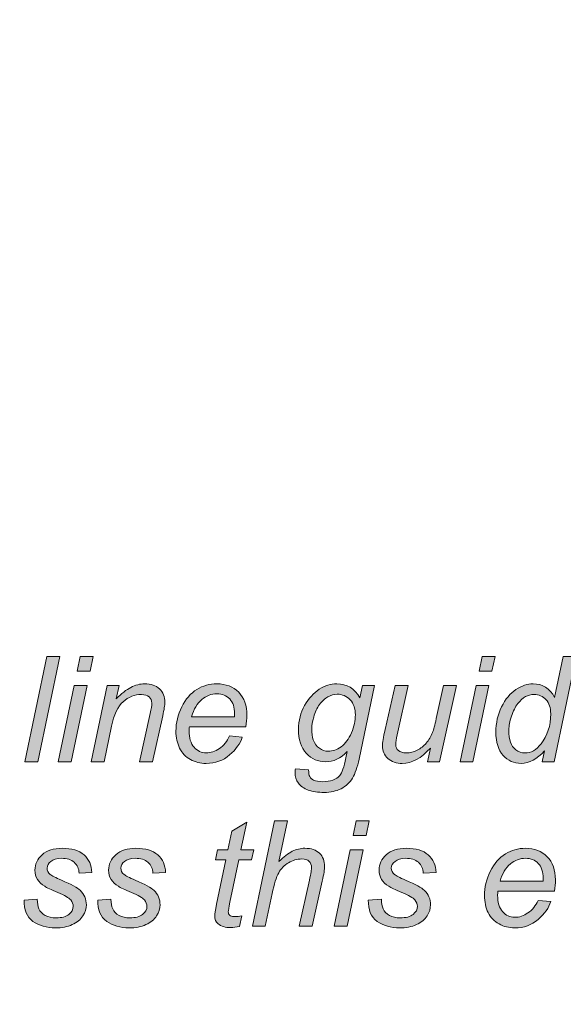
# Model space of a CAD drawing. Header units: millimetres. Extents: x 4 to 594, y -297 to -6.
# Tile 53 of 134: x 301 to 313, y -253 to -232. Entities that reach past the tile are written whole.
import ezdxf

# ---------------------------------------------------------------- set-up
doc = ezdxf.new("R2010")
doc.units = ezdxf.units.MM
doc.header["$MEASUREMENT"] = 0
doc.layers.add('Layer 1', color=7, linetype='Continuous', lineweight=0)

# ---------------------------------------------------------------- blocks, each defined once
blk = doc.blocks.new('Block_20')
at = {"layer": 'Layer 1', "true_color": 0x010101, "transparency": 33554687}
blk.add_hatch(color=18, dxfattribs=at).paths.add_polyline_path([(300.967, -247.966), (301.442, -245.693), (301.722, -245.693), (301.246, -247.966)])
h = blk.add_hatch(color=18, dxfattribs=at)
edge = h.paths.add_edge_path()
edge.add_spline(control_points=[(301.688, -247.966), (301.688, -247.966), (302.034, -246.319), (302.034, -246.319), (302.034, -246.319), (302.313, -246.319), (302.313, -246.319), (302.313, -246.319), (301.968, -247.966), (301.968, -247.966), (301.968, -247.966), (301.688, -247.966), (301.688, -247.966)], knot_values=[0, 0, 0, 0, 1, 1, 1, 2, 2, 2, 3, 3, 3, 4, 4, 4, 4], degree=3, periodic=0)
edge = h.paths.add_edge_path()
edge.add_spline(control_points=[(302.099, -246.011), (302.099, -246.011), (302.165, -245.693), (302.165, -245.693), (302.165, -245.693), (302.445, -245.693), (302.445, -245.693), (302.445, -245.693), (302.378, -246.011), (302.378, -246.011), (302.378, -246.011), (302.099, -246.011), (302.099, -246.011), (302.099, -246.011), (302.099, -246.011), (302.099, -246.011)], knot_values=[0, 0, 0, 0, 1, 1, 1, 2, 2, 2, 3, 3, 3, 4, 4, 4, 5, 5, 5, 5], degree=3, periodic=0)
h = blk.add_hatch(color=18, dxfattribs=at)
edge = h.paths.add_edge_path()
edge.add_spline(control_points=[(310.358, -247.966), (310.358, -247.966), (310.704, -246.319), (310.704, -246.319), (310.704, -246.319), (310.983, -246.319), (310.983, -246.319), (310.983, -246.319), (310.637, -247.966), (310.637, -247.966), (310.637, -247.966), (310.358, -247.966), (310.358, -247.966)], knot_values=[0, 0, 0, 0, 1, 1, 1, 2, 2, 2, 3, 3, 3, 4, 4, 4, 4], degree=3, periodic=0)
edge = h.paths.add_edge_path()
edge.add_spline(control_points=[(310.768, -246.011), (310.768, -246.011), (310.835, -245.693), (310.835, -245.693), (310.835, -245.693), (311.115, -245.693), (311.115, -245.693), (311.115, -245.693), (311.048, -246.011), (311.048, -246.011), (311.048, -246.011), (310.768, -246.011), (310.768, -246.011), (310.768, -246.011), (310.768, -246.011), (310.768, -246.011)], knot_values=[0, 0, 0, 0, 1, 1, 1, 2, 2, 2, 3, 3, 3, 4, 4, 4, 5, 5, 5, 5], degree=3, periodic=0)
h = blk.add_hatch(color=18, dxfattribs=at)
edge = h.paths.add_edge_path()
edge.add_spline(control_points=[(311.412, -247.275), (311.412, -247.39), (311.423, -247.48), (311.446, -247.546), (311.469, -247.612), (311.508, -247.666), (311.563, -247.71), (311.618, -247.754), (311.683, -247.776), (311.76, -247.776), (311.888, -247.776), (312.004, -247.71), (312.107, -247.578), (312.246, -247.403), (312.315, -247.187), (312.315, -246.93), (312.315, -246.8), (312.282, -246.699), (312.213, -246.625), (312.145, -246.552), (312.058, -246.515), (311.955, -246.515), (311.887, -246.515), (311.826, -246.53), (311.77, -246.56), (311.715, -246.59), (311.66, -246.641), (311.605, -246.712), (311.551, -246.784), (311.505, -246.875), (311.468, -246.985), (311.43, -247.095), (311.412, -247.192), (311.412, -247.275)], knot_values=[0, 0, 0, 0, 1, 1, 1, 2, 2, 2, 3, 3, 3, 4, 4, 4, 5, 5, 5, 6, 6, 6, 7, 7, 7, 8, 8, 8, 9, 9, 9, 10, 10, 10, 11, 11, 11, 11], degree=3, periodic=0)
edge = h.paths.add_edge_path()
edge.add_spline(control_points=[(312.181, -247.728), (312.02, -247.91), (311.852, -248.001), (311.678, -248.001), (311.522, -248.001), (311.392, -247.944), (311.288, -247.829), (311.184, -247.714), (311.132, -247.547), (311.132, -247.328), (311.132, -247.128), (311.173, -246.945), (311.255, -246.78), (311.338, -246.614), (311.44, -246.49), (311.564, -246.408), (311.687, -246.325), (311.812, -246.284), (311.936, -246.284), (312.14, -246.284), (312.295, -246.382), (312.4, -246.579), (312.4, -246.579), (312.586, -245.693), (312.586, -245.693), (312.586, -245.693), (312.866, -245.693), (312.866, -245.693), (312.866, -245.693), (312.392, -247.966), (312.392, -247.966), (312.392, -247.966), (312.131, -247.966), (312.131, -247.966), (312.131, -247.966), (312.181, -247.728), (312.181, -247.728), (312.181, -247.728), (312.181, -247.728), (312.181, -247.728)], knot_values=[0, 0, 0, 0, 1, 1, 1, 2, 2, 2, 3, 3, 3, 4, 4, 4, 5, 5, 5, 6, 6, 6, 7, 7, 7, 8, 8, 8, 9, 9, 9, 10, 10, 10, 11, 11, 11, 12, 12, 12, 13, 13, 13, 13], degree=3, periodic=0)
h = blk.add_hatch(color=18, dxfattribs=at)
edge = h.paths.add_edge_path()
edge.add_spline(control_points=[(302.398, -247.966), (302.398, -247.966), (302.744, -246.319), (302.744, -246.319), (302.744, -246.319), (303.001, -246.319), (303.001, -246.319), (303.001, -246.319), (302.941, -246.606), (302.941, -246.606), (303.053, -246.494), (303.158, -246.412), (303.255, -246.361), (303.353, -246.31), (303.452, -246.284), (303.554, -246.284), (303.689, -246.284), (303.795, -246.32), (303.872, -246.393), (303.949, -246.465), (303.988, -246.562), (303.988, -246.684), (303.988, -246.745), (303.973, -246.84), (303.945, -246.972), (303.945, -246.972), (303.721, -247.966), (303.721, -247.966), (303.721, -247.966), (303.442, -247.966), (303.442, -247.966), (303.442, -247.966), (303.674, -246.925), (303.674, -246.925), (303.696, -246.823), (303.708, -246.748), (303.708, -246.7), (303.708, -246.645), (303.689, -246.601), (303.65, -246.567), (303.612, -246.532), (303.556, -246.515), (303.483, -246.515), (303.336, -246.515), (303.205, -246.567), (303.09, -246.67), (302.976, -246.773), (302.891, -246.95), (302.838, -247.2), (302.838, -247.2), (302.678, -247.966), (302.678, -247.966), (302.678, -247.966), (302.398, -247.966), (302.398, -247.966)], knot_values=[0, 0, 0, 0, 1, 1, 1, 2, 2, 2, 3, 3, 3, 4, 4, 4, 5, 5, 5, 6, 6, 6, 7, 7, 7, 8, 8, 8, 9, 9, 9, 10, 10, 10, 11, 11, 11, 12, 12, 12, 13, 13, 13, 14, 14, 14, 15, 15, 15, 16, 16, 16, 17, 17, 17, 18, 18, 18, 18], degree=3, periodic=0)
h = blk.add_hatch(color=18, dxfattribs=at)
edge = h.paths.add_edge_path()
edge.add_spline(control_points=[(304.563, -246.995), (304.563, -246.995), (305.493, -246.995), (305.493, -246.995), (305.494, -246.966), (305.495, -246.946), (305.495, -246.933), (305.495, -246.793), (305.459, -246.686), (305.389, -246.611), (305.318, -246.537), (305.227, -246.5), (305.116, -246.5), (304.995, -246.5), (304.885, -246.541), (304.786, -246.623), (304.686, -246.705), (304.612, -246.829), (304.563, -246.995)], knot_values=[0, 0, 0, 0, 1, 1, 1, 2, 2, 2, 3, 3, 3, 4, 4, 4, 5, 5, 5, 6, 6, 6, 6], degree=3, periodic=0)
edge = h.paths.add_edge_path()
edge.add_spline(control_points=[(305.385, -247.408), (305.385, -247.408), (305.658, -247.433), (305.658, -247.433), (305.618, -247.569), (305.528, -247.697), (305.386, -247.819), (305.245, -247.941), (305.075, -248.001), (304.879, -248.001), (304.757, -248.001), (304.644, -247.973), (304.542, -247.917), (304.44, -247.861), (304.362, -247.779), (304.308, -247.672), (304.255, -247.564), (304.228, -247.442), (304.228, -247.305), (304.228, -247.126), (304.27, -246.952), (304.354, -246.783), (304.437, -246.614), (304.545, -246.488), (304.678, -246.406), (304.811, -246.324), (304.955, -246.284), (305.11, -246.284), (305.307, -246.284), (305.465, -246.345), (305.582, -246.466), (305.7, -246.587), (305.759, -246.754), (305.759, -246.964), (305.759, -247.044), (305.752, -247.126), (305.737, -247.211), (305.737, -247.211), (304.518, -247.211), (304.518, -247.211), (304.514, -247.243), (304.512, -247.272), (304.512, -247.298), (304.512, -247.452), (304.547, -247.57), (304.619, -247.651), (304.69, -247.732), (304.777, -247.773), (304.88, -247.773), (304.977, -247.773), (305.072, -247.742), (305.166, -247.679), (305.259, -247.616), (305.333, -247.526), (305.385, -247.408), (305.385, -247.408), (305.385, -247.408), (305.385, -247.408)], knot_values=[0, 0, 0, 0, 1, 1, 1, 2, 2, 2, 3, 3, 3, 4, 4, 4, 5, 5, 5, 6, 6, 6, 7, 7, 7, 8, 8, 8, 9, 9, 9, 10, 10, 10, 11, 11, 11, 12, 12, 12, 13, 13, 13, 14, 14, 14, 15, 15, 15, 16, 16, 16, 17, 17, 17, 18, 18, 18, 19, 19, 19, 19], degree=3, periodic=0)
h = blk.add_hatch(color=18, dxfattribs=at)
edge = h.paths.add_edge_path()
edge.add_spline(control_points=[(307.159, -247.238), (307.159, -247.351), (307.17, -247.436), (307.192, -247.493), (307.223, -247.572), (307.267, -247.633), (307.325, -247.675), (307.382, -247.717), (307.446, -247.738), (307.517, -247.738), (307.61, -247.738), (307.702, -247.706), (307.793, -247.641), (307.884, -247.576), (307.958, -247.476), (308.015, -247.341), (308.071, -247.206), (308.1, -247.076), (308.1, -246.953), (308.1, -246.818), (308.062, -246.71), (307.987, -246.629), (307.912, -246.549), (307.818, -246.509), (307.707, -246.509), (307.639, -246.509), (307.572, -246.528), (307.508, -246.564), (307.443, -246.601), (307.383, -246.657), (307.328, -246.732), (307.273, -246.807), (307.231, -246.896), (307.202, -247.001), (307.173, -247.105), (307.159, -247.184), (307.159, -247.238)], knot_values=[0, 0, 0, 0, 1, 1, 1, 2, 2, 2, 3, 3, 3, 4, 4, 4, 5, 5, 5, 6, 6, 6, 7, 7, 7, 8, 8, 8, 9, 9, 9, 10, 10, 10, 11, 11, 11, 12, 12, 12, 12], degree=3, periodic=0)
edge = h.paths.add_edge_path()
edge.add_spline(control_points=[(306.806, -248.116), (306.806, -248.116), (307.092, -248.141), (307.092, -248.141), (307.09, -248.206), (307.098, -248.254), (307.115, -248.286), (307.133, -248.318), (307.161, -248.343), (307.199, -248.361), (307.25, -248.383), (307.315, -248.395), (307.396, -248.395), (307.566, -248.395), (307.688, -248.351), (307.762, -248.263), (307.811, -248.204), (307.856, -248.076), (307.897, -247.879), (307.897, -247.879), (307.925, -247.745), (307.925, -247.745), (307.779, -247.893), (307.624, -247.966), (307.459, -247.966), (307.293, -247.966), (307.153, -247.905), (307.041, -247.783), (306.929, -247.661), (306.873, -247.487), (306.873, -247.263), (306.873, -247.078), (306.917, -246.908), (307.005, -246.753), (307.094, -246.598), (307.199, -246.481), (307.321, -246.402), (307.443, -246.323), (307.568, -246.284), (307.698, -246.284), (307.914, -246.284), (308.08, -246.384), (308.197, -246.586), (308.197, -246.586), (308.255, -246.319), (308.255, -246.319), (308.255, -246.319), (308.516, -246.319), (308.516, -246.319), (308.516, -246.319), (308.18, -247.909), (308.18, -247.909), (308.144, -248.084), (308.096, -248.22), (308.037, -248.318), (307.978, -248.416), (307.896, -248.492), (307.791, -248.546), (307.686, -248.6), (307.565, -248.627), (307.427, -248.627), (307.294, -248.627), (307.18, -248.61), (307.084, -248.576), (306.989, -248.542), (306.917, -248.491), (306.87, -248.426), (306.823, -248.36), (306.799, -248.284), (306.799, -248.2), (306.799, -248.174), (306.802, -248.146), (306.806, -248.116), (306.806, -248.116), (306.806, -248.116), (306.806, -248.116)], knot_values=[0, 0, 0, 0, 1, 1, 1, 2, 2, 2, 3, 3, 3, 4, 4, 4, 5, 5, 5, 6, 6, 6, 7, 7, 7, 8, 8, 8, 9, 9, 9, 10, 10, 10, 11, 11, 11, 12, 12, 12, 13, 13, 13, 14, 14, 14, 15, 15, 15, 16, 16, 16, 17, 17, 17, 18, 18, 18, 19, 19, 19, 20, 20, 20, 21, 21, 21, 22, 22, 22, 23, 23, 23, 24, 24, 24, 25, 25, 25, 25], degree=3, periodic=0)
h = blk.add_hatch(color=18, dxfattribs=at)
edge = h.paths.add_edge_path()
edge.add_spline(control_points=[(309.719, -247.669), (309.522, -247.89), (309.319, -248.001), (309.111, -248.001), (308.984, -248.001), (308.881, -247.965), (308.802, -247.893), (308.724, -247.82), (308.685, -247.732), (308.685, -247.627), (308.685, -247.557), (308.704, -247.439), (308.743, -247.27), (308.743, -247.27), (308.959, -246.319), (308.959, -246.319), (308.959, -246.319), (309.242, -246.319), (309.242, -246.319), (309.242, -246.319), (309.002, -247.385), (309.002, -247.385), (308.982, -247.474), (308.972, -247.544), (308.972, -247.593), (308.972, -247.649), (308.991, -247.694), (309.03, -247.725), (309.068, -247.757), (309.124, -247.773), (309.199, -247.773), (309.279, -247.773), (309.357, -247.754), (309.434, -247.716), (309.51, -247.678), (309.576, -247.626), (309.631, -247.562), (309.686, -247.497), (309.731, -247.42), (309.766, -247.332), (309.789, -247.276), (309.816, -247.177), (309.846, -247.035), (309.846, -247.035), (310.003, -246.319), (310.003, -246.319), (310.003, -246.319), (310.283, -246.319), (310.283, -246.319), (310.283, -246.319), (309.917, -247.966), (309.917, -247.966), (309.917, -247.966), (309.657, -247.966), (309.657, -247.966), (309.657, -247.966), (309.719, -247.669), (309.719, -247.669)], knot_values=[0, 0, 0, 0, 1, 1, 1, 2, 2, 2, 3, 3, 3, 4, 4, 4, 5, 5, 5, 6, 6, 6, 7, 7, 7, 8, 8, 8, 9, 9, 9, 10, 10, 10, 11, 11, 11, 12, 12, 12, 13, 13, 13, 14, 14, 14, 15, 15, 15, 16, 16, 16, 17, 17, 17, 18, 18, 18, 19, 19, 19, 19], degree=3, periodic=0)
h = blk.add_hatch(color=18, dxfattribs=at)
edge = h.paths.add_edge_path()
edge.add_spline(control_points=[(305.648, -251.286), (305.648, -251.286), (305.601, -251.516), (305.601, -251.516), (305.534, -251.533), (305.468, -251.542), (305.405, -251.542), (305.293, -251.542), (305.205, -251.515), (305.138, -251.459), (305.089, -251.418), (305.064, -251.362), (305.064, -251.29), (305.064, -251.254), (305.077, -251.171), (305.105, -251.04), (305.105, -251.04), (305.305, -250.082), (305.305, -250.082), (305.305, -250.082), (305.082, -250.082), (305.082, -250.082), (305.082, -250.082), (305.127, -249.866), (305.127, -249.866), (305.127, -249.866), (305.349, -249.866), (305.349, -249.866), (305.349, -249.866), (305.435, -249.462), (305.435, -249.462), (305.435, -249.462), (305.757, -249.269), (305.757, -249.269), (305.757, -249.269), (305.629, -249.866), (305.629, -249.866), (305.629, -249.866), (305.906, -249.866), (305.906, -249.866), (305.906, -249.866), (305.859, -250.082), (305.859, -250.082), (305.859, -250.082), (305.585, -250.082), (305.585, -250.082), (305.585, -250.082), (305.394, -250.993), (305.394, -250.993), (305.37, -251.109), (305.358, -251.178), (305.358, -251.201), (305.358, -251.235), (305.368, -251.26), (305.387, -251.277), (305.406, -251.295), (305.438, -251.304), (305.481, -251.304), (305.543, -251.304), (305.599, -251.298), (305.648, -251.286)], knot_values=[0, 0, 0, 0, 1, 1, 1, 2, 2, 2, 3, 3, 3, 4, 4, 4, 5, 5, 5, 6, 6, 6, 7, 7, 7, 8, 8, 8, 9, 9, 9, 10, 10, 10, 11, 11, 11, 12, 12, 12, 13, 13, 13, 14, 14, 14, 15, 15, 15, 16, 16, 16, 17, 17, 17, 18, 18, 18, 19, 19, 19, 20, 20, 20, 20], degree=3, periodic=0)
h = blk.add_hatch(color=18, dxfattribs=at)
edge = h.paths.add_edge_path()
edge.add_spline(control_points=[(305.877, -251.513), (305.877, -251.513), (306.354, -249.24), (306.354, -249.24), (306.354, -249.24), (306.634, -249.24), (306.634, -249.24), (306.634, -249.24), (306.45, -250.114), (306.45, -250.114), (306.553, -250.013), (306.649, -249.94), (306.738, -249.896), (306.827, -249.852), (306.918, -249.831), (307.012, -249.831), (307.146, -249.831), (307.251, -249.867), (307.326, -249.939), (307.4, -250.01), (307.437, -250.105), (307.437, -250.223), (307.437, -250.28), (307.419, -250.387), (307.384, -250.542), (307.384, -250.542), (307.169, -251.513), (307.169, -251.513), (307.169, -251.513), (306.889, -251.513), (306.889, -251.513), (306.889, -251.513), (307.109, -250.518), (307.109, -250.518), (307.14, -250.373), (307.156, -250.283), (307.156, -250.245), (307.156, -250.192), (307.138, -250.148), (307.102, -250.114), (307.065, -250.079), (307.012, -250.062), (306.943, -250.062), (306.843, -250.062), (306.749, -250.089), (306.658, -250.142), (306.568, -250.195), (306.497, -250.268), (306.446, -250.36), (306.395, -250.452), (306.348, -250.602), (306.305, -250.807), (306.305, -250.807), (306.157, -251.513), (306.157, -251.513), (306.157, -251.513), (305.877, -251.513), (305.877, -251.513)], knot_values=[0, 0, 0, 0, 1, 1, 1, 2, 2, 2, 3, 3, 3, 4, 4, 4, 5, 5, 5, 6, 6, 6, 7, 7, 7, 8, 8, 8, 9, 9, 9, 10, 10, 10, 11, 11, 11, 12, 12, 12, 13, 13, 13, 14, 14, 14, 15, 15, 15, 16, 16, 16, 17, 17, 17, 18, 18, 18, 19, 19, 19, 19], degree=3, periodic=0)
h = blk.add_hatch(color=18, dxfattribs=at)
edge = h.paths.add_edge_path()
edge.add_spline(control_points=[(307.641, -251.513), (307.641, -251.513), (307.986, -249.866), (307.986, -249.866), (307.986, -249.866), (308.266, -249.866), (308.266, -249.866), (308.266, -249.866), (307.92, -251.513), (307.92, -251.513), (307.92, -251.513), (307.641, -251.513), (307.641, -251.513)], knot_values=[0, 0, 0, 0, 1, 1, 1, 2, 2, 2, 3, 3, 3, 4, 4, 4, 4], degree=3, periodic=0)
edge = h.paths.add_edge_path()
edge.add_spline(control_points=[(308.051, -249.558), (308.051, -249.558), (308.118, -249.24), (308.118, -249.24), (308.118, -249.24), (308.397, -249.24), (308.397, -249.24), (308.397, -249.24), (308.33, -249.558), (308.33, -249.558), (308.33, -249.558), (308.051, -249.558), (308.051, -249.558), (308.051, -249.558), (308.051, -249.558), (308.051, -249.558)], knot_values=[0, 0, 0, 0, 1, 1, 1, 2, 2, 2, 3, 3, 3, 4, 4, 4, 5, 5, 5, 5], degree=3, periodic=0)
h = blk.add_hatch(color=18, dxfattribs=at)
edge = h.paths.add_edge_path()
edge.add_spline(control_points=[(300.952, -250.948), (300.952, -250.948), (301.236, -250.932), (301.236, -250.932), (301.236, -251.013), (301.248, -251.082), (301.273, -251.139), (301.297, -251.195), (301.343, -251.242), (301.409, -251.278), (301.476, -251.314), (301.553, -251.332), (301.641, -251.332), (301.765, -251.332), (301.858, -251.308), (301.919, -251.258), (301.981, -251.209), (302.012, -251.15), (302.012, -251.083), (302.012, -251.035), (301.994, -250.989), (301.957, -250.945), (301.919, -250.902), (301.826, -250.848), (301.679, -250.785), (301.532, -250.722), (301.437, -250.677), (301.396, -250.651), (301.326, -250.609), (301.273, -250.559), (301.238, -250.502), (301.202, -250.445), (301.185, -250.379), (301.185, -250.304), (301.185, -250.175), (301.236, -250.063), (301.34, -249.97), (301.443, -249.877), (301.587, -249.831), (301.773, -249.831), (301.98, -249.831), (302.137, -249.878), (302.245, -249.974), (302.353, -250.069), (302.409, -250.195), (302.413, -250.351), (302.413, -250.351), (302.139, -250.37), (302.139, -250.37), (302.135, -250.271), (302.1, -250.192), (302.034, -250.134), (301.969, -250.076), (301.875, -250.047), (301.755, -250.047), (301.658, -250.047), (301.582, -250.069), (301.529, -250.113), (301.475, -250.158), (301.449, -250.206), (301.449, -250.258), (301.449, -250.31), (301.472, -250.356), (301.518, -250.395), (301.549, -250.422), (301.629, -250.463), (301.757, -250.519), (301.971, -250.611), (302.106, -250.684), (302.162, -250.738), (302.251, -250.823), (302.295, -250.928), (302.295, -251.05), (302.295, -251.132), (302.27, -251.212), (302.22, -251.29), (302.17, -251.368), (302.094, -251.431), (301.991, -251.478), (301.888, -251.525), (301.767, -251.548), (301.628, -251.548), (301.438, -251.548), (301.276, -251.501), (301.143, -251.407), (301.01, -251.313), (300.946, -251.16), (300.952, -250.948)], knot_values=[0, 0, 0, 0, 1, 1, 1, 2, 2, 2, 3, 3, 3, 4, 4, 4, 5, 5, 5, 6, 6, 6, 7, 7, 7, 8, 8, 8, 9, 9, 9, 10, 10, 10, 11, 11, 11, 12, 12, 12, 13, 13, 13, 14, 14, 14, 15, 15, 15, 16, 16, 16, 17, 17, 17, 18, 18, 18, 19, 19, 19, 20, 20, 20, 21, 21, 21, 22, 22, 22, 23, 23, 23, 24, 24, 24, 25, 25, 25, 26, 26, 26, 27, 27, 27, 28, 28, 28, 29, 29, 29, 29], degree=3, periodic=0)
h = blk.add_hatch(color=18, dxfattribs=at)
edge = h.paths.add_edge_path()
edge.add_spline(control_points=[(302.543, -250.948), (302.543, -250.948), (302.827, -250.932), (302.827, -250.932), (302.827, -251.013), (302.839, -251.082), (302.864, -251.139), (302.888, -251.195), (302.934, -251.242), (303, -251.278), (303.067, -251.314), (303.144, -251.332), (303.232, -251.332), (303.356, -251.332), (303.449, -251.308), (303.51, -251.258), (303.572, -251.209), (303.603, -251.15), (303.603, -251.083), (303.603, -251.035), (303.585, -250.989), (303.548, -250.945), (303.51, -250.902), (303.417, -250.848), (303.27, -250.785), (303.123, -250.722), (303.028, -250.677), (302.987, -250.651), (302.917, -250.609), (302.864, -250.559), (302.829, -250.502), (302.793, -250.445), (302.776, -250.379), (302.776, -250.304), (302.776, -250.175), (302.827, -250.063), (302.931, -249.97), (303.034, -249.877), (303.178, -249.831), (303.364, -249.831), (303.571, -249.831), (303.728, -249.878), (303.836, -249.974), (303.944, -250.069), (304, -250.195), (304.004, -250.351), (304.004, -250.351), (303.73, -250.37), (303.73, -250.37), (303.726, -250.271), (303.691, -250.192), (303.625, -250.134), (303.56, -250.076), (303.466, -250.047), (303.346, -250.047), (303.249, -250.047), (303.174, -250.069), (303.12, -250.113), (303.066, -250.158), (303.04, -250.206), (303.04, -250.258), (303.04, -250.31), (303.063, -250.356), (303.109, -250.395), (303.14, -250.422), (303.22, -250.463), (303.348, -250.519), (303.562, -250.611), (303.697, -250.684), (303.753, -250.738), (303.842, -250.823), (303.886, -250.928), (303.886, -251.05), (303.886, -251.132), (303.861, -251.212), (303.811, -251.29), (303.761, -251.368), (303.685, -251.431), (303.582, -251.478), (303.479, -251.525), (303.358, -251.548), (303.219, -251.548), (303.029, -251.548), (302.867, -251.501), (302.734, -251.407), (302.601, -251.313), (302.537, -251.16), (302.543, -250.948)], knot_values=[0, 0, 0, 0, 1, 1, 1, 2, 2, 2, 3, 3, 3, 4, 4, 4, 5, 5, 5, 6, 6, 6, 7, 7, 7, 8, 8, 8, 9, 9, 9, 10, 10, 10, 11, 11, 11, 12, 12, 12, 13, 13, 13, 14, 14, 14, 15, 15, 15, 16, 16, 16, 17, 17, 17, 18, 18, 18, 19, 19, 19, 20, 20, 20, 21, 21, 21, 22, 22, 22, 23, 23, 23, 24, 24, 24, 25, 25, 25, 26, 26, 26, 27, 27, 27, 28, 28, 28, 29, 29, 29, 29], degree=3, periodic=0)
h = blk.add_hatch(color=18, dxfattribs=at)
edge = h.paths.add_edge_path()
edge.add_spline(control_points=[(308.379, -250.948), (308.379, -250.948), (308.662, -250.932), (308.662, -250.932), (308.662, -251.013), (308.675, -251.082), (308.7, -251.139), (308.724, -251.195), (308.77, -251.242), (308.836, -251.278), (308.903, -251.314), (308.98, -251.332), (309.068, -251.332), (309.192, -251.332), (309.285, -251.308), (309.346, -251.258), (309.408, -251.209), (309.439, -251.15), (309.439, -251.083), (309.439, -251.035), (309.42, -250.989), (309.384, -250.945), (309.346, -250.902), (309.253, -250.848), (309.106, -250.785), (308.958, -250.722), (308.864, -250.677), (308.823, -250.651), (308.753, -250.609), (308.7, -250.559), (308.665, -250.502), (308.629, -250.445), (308.612, -250.379), (308.612, -250.304), (308.612, -250.175), (308.663, -250.063), (308.766, -249.97), (308.87, -249.877), (309.014, -249.831), (309.2, -249.831), (309.407, -249.831), (309.564, -249.878), (309.672, -249.974), (309.78, -250.069), (309.836, -250.195), (309.84, -250.351), (309.84, -250.351), (309.566, -250.37), (309.566, -250.37), (309.562, -250.271), (309.527, -250.192), (309.461, -250.134), (309.395, -250.076), (309.302, -250.047), (309.182, -250.047), (309.085, -250.047), (309.009, -250.069), (308.956, -250.113), (308.902, -250.158), (308.876, -250.206), (308.876, -250.258), (308.876, -250.31), (308.899, -250.356), (308.945, -250.395), (308.976, -250.422), (309.055, -250.463), (309.184, -250.519), (309.398, -250.611), (309.533, -250.684), (309.588, -250.738), (309.678, -250.823), (309.722, -250.928), (309.722, -251.05), (309.722, -251.132), (309.697, -251.212), (309.647, -251.29), (309.597, -251.368), (309.521, -251.431), (309.418, -251.478), (309.315, -251.525), (309.194, -251.548), (309.054, -251.548), (308.865, -251.548), (308.703, -251.501), (308.57, -251.407), (308.437, -251.313), (308.373, -251.16), (308.379, -250.948)], knot_values=[0, 0, 0, 0, 1, 1, 1, 2, 2, 2, 3, 3, 3, 4, 4, 4, 5, 5, 5, 6, 6, 6, 7, 7, 7, 8, 8, 8, 9, 9, 9, 10, 10, 10, 11, 11, 11, 12, 12, 12, 13, 13, 13, 14, 14, 14, 15, 15, 15, 16, 16, 16, 17, 17, 17, 18, 18, 18, 19, 19, 19, 20, 20, 20, 21, 21, 21, 22, 22, 22, 23, 23, 23, 24, 24, 24, 25, 25, 25, 26, 26, 26, 27, 27, 27, 28, 28, 28, 29, 29, 29, 29], degree=3, periodic=0)
h = blk.add_hatch(color=18, dxfattribs=at)
edge = h.paths.add_edge_path()
edge.add_spline(control_points=[(311.221, -250.542), (311.221, -250.542), (312.151, -250.542), (312.151, -250.542), (312.152, -250.513), (312.153, -250.493), (312.153, -250.48), (312.153, -250.34), (312.117, -250.233), (312.047, -250.158), (311.976, -250.084), (311.885, -250.047), (311.773, -250.047), (311.653, -250.047), (311.543, -250.088), (311.444, -250.17), (311.344, -250.252), (311.27, -250.376), (311.221, -250.542)], knot_values=[0, 0, 0, 0, 1, 1, 1, 2, 2, 2, 3, 3, 3, 4, 4, 4, 5, 5, 5, 6, 6, 6, 6], degree=3, periodic=0)
edge = h.paths.add_edge_path()
edge.add_spline(control_points=[(312.042, -250.955), (312.042, -250.955), (312.316, -250.98), (312.316, -250.98), (312.276, -251.116), (312.186, -251.244), (312.044, -251.366), (311.902, -251.488), (311.733, -251.548), (311.537, -251.548), (311.414, -251.548), (311.302, -251.52), (311.2, -251.464), (311.098, -251.408), (311.02, -251.326), (310.966, -251.219), (310.913, -251.111), (310.886, -250.989), (310.886, -250.852), (310.886, -250.673), (310.928, -250.499), (311.011, -250.33), (311.095, -250.161), (311.203, -250.035), (311.336, -249.953), (311.469, -249.871), (311.613, -249.831), (311.768, -249.831), (311.965, -249.831), (312.122, -249.892), (312.24, -250.013), (312.358, -250.134), (312.417, -250.301), (312.417, -250.511), (312.417, -250.591), (312.409, -250.673), (312.395, -250.758), (312.395, -250.758), (311.176, -250.758), (311.176, -250.758), (311.172, -250.79), (311.169, -250.819), (311.169, -250.845), (311.169, -250.999), (311.205, -251.117), (311.277, -251.198), (311.348, -251.279), (311.435, -251.32), (311.538, -251.32), (311.635, -251.32), (311.73, -251.289), (311.824, -251.226), (311.917, -251.163), (311.99, -251.073), (312.042, -250.955), (312.042, -250.955), (312.042, -250.955), (312.042, -250.955)], knot_values=[0, 0, 0, 0, 1, 1, 1, 2, 2, 2, 3, 3, 3, 4, 4, 4, 5, 5, 5, 6, 6, 6, 7, 7, 7, 8, 8, 8, 9, 9, 9, 10, 10, 10, 11, 11, 11, 12, 12, 12, 13, 13, 13, 14, 14, 14, 15, 15, 15, 16, 16, 16, 17, 17, 17, 18, 18, 18, 19, 19, 19, 19], degree=3, periodic=0)
at = {"layer": 'Layer 1'}
blk.add_lwpolyline([(300.967, -247.966), (301.442, -245.693), (301.722, -245.693), (301.246, -247.966)], close=True, dxfattribs=at)
at = {"layer": 'Layer 1', "color": 240, "lineweight": 0, "true_color": 0xed2224}
blk.add_open_spline([(399.418, -192.394), (399.418, -192.394), (399.418, -257.266), (399.418, -257.266), (399.418, -258.916), (398.068, -260.266), (396.418, -260.266), (396.418, -260.266), (268.289, -260.266), (268.289, -260.266), (266.639, -260.266), (265.289, -258.916), (265.289, -257.266), (265.289, -257.266), (265.289, -192.394), (265.289, -192.394), (265.289, -190.744), (266.639, -189.394), (268.289, -189.394), (268.289, -189.394), (396.418, -189.394), (396.418, -189.394), (398.068, -189.394), (399.418, -190.744), (399.418, -192.394)], degree=3, knots=[0, 0, 0, 0, 1, 1, 1, 2, 2, 2, 3, 3, 3, 4, 4, 4, 5, 5, 5, 6, 6, 6, 7, 7, 7, 8, 8, 8, 8], dxfattribs=at)
at = {"layer": 'Layer 1'}
for points, knots in [([(302.099, -246.011), (302.099, -246.011), (302.165, -245.693), (302.165, -245.693), (302.165, -245.693), (302.445, -245.693), (302.445, -245.693), (302.445, -245.693), (302.378, -246.011), (302.378, -246.011), (302.378, -246.011), (302.099, -246.011), (302.099, -246.011), (302.099, -246.011), (302.099, -246.011), (302.099, -246.011)], [0, 0, 0, 0, 1, 1, 1, 2, 2, 2, 3, 3, 3, 4, 4, 4, 5, 5, 5, 5]), ([(310.768, -246.011), (310.768, -246.011), (310.835, -245.693), (310.835, -245.693), (310.835, -245.693), (311.115, -245.693), (311.115, -245.693), (311.115, -245.693), (311.048, -246.011), (311.048, -246.011), (311.048, -246.011), (310.768, -246.011), (310.768, -246.011), (310.768, -246.011), (310.768, -246.011), (310.768, -246.011)], [0, 0, 0, 0, 1, 1, 1, 2, 2, 2, 3, 3, 3, 4, 4, 4, 5, 5, 5, 5]), ([(312.181, -247.728), (312.02, -247.91), (311.852, -248.001), (311.678, -248.001), (311.522, -248.001), (311.392, -247.944), (311.288, -247.829), (311.184, -247.714), (311.132, -247.547), (311.132, -247.328), (311.132, -247.128), (311.173, -246.945), (311.255, -246.78), (311.338, -246.614), (311.44, -246.49), (311.564, -246.408), (311.687, -246.325), (311.812, -246.284), (311.936, -246.284), (312.14, -246.284), (312.295, -246.382), (312.4, -246.579), (312.4, -246.579), (312.586, -245.693), (312.586, -245.693), (312.586, -245.693), (312.866, -245.693), (312.866, -245.693), (312.866, -245.693), (312.392, -247.966), (312.392, -247.966), (312.392, -247.966), (312.131, -247.966), (312.131, -247.966), (312.131, -247.966), (312.181, -247.728), (312.181, -247.728), (312.181, -247.728), (312.181, -247.728), (312.181, -247.728)], [0, 0, 0, 0, 1, 1, 1, 2, 2, 2, 3, 3, 3, 4, 4, 4, 5, 5, 5, 6, 6, 6, 7, 7, 7, 8, 8, 8, 9, 9, 9, 10, 10, 10, 11, 11, 11, 12, 12, 12, 13, 13, 13, 13]), ([(301.688, -247.966), (301.688, -247.966), (302.034, -246.319), (302.034, -246.319), (302.034, -246.319), (302.313, -246.319), (302.313, -246.319), (302.313, -246.319), (301.968, -247.966), (301.968, -247.966), (301.968, -247.966), (301.688, -247.966), (301.688, -247.966)], [0, 0, 0, 0, 1, 1, 1, 2, 2, 2, 3, 3, 3, 4, 4, 4, 4]), ([(302.398, -247.966), (302.398, -247.966), (302.744, -246.319), (302.744, -246.319), (302.744, -246.319), (303.001, -246.319), (303.001, -246.319), (303.001, -246.319), (302.941, -246.606), (302.941, -246.606), (303.053, -246.494), (303.158, -246.412), (303.255, -246.361), (303.353, -246.31), (303.452, -246.284), (303.554, -246.284), (303.689, -246.284), (303.795, -246.32), (303.872, -246.393), (303.949, -246.465), (303.988, -246.562), (303.988, -246.684), (303.988, -246.745), (303.973, -246.84), (303.945, -246.972), (303.945, -246.972), (303.721, -247.966), (303.721, -247.966), (303.721, -247.966), (303.442, -247.966), (303.442, -247.966), (303.442, -247.966), (303.674, -246.925), (303.674, -246.925), (303.696, -246.823), (303.708, -246.748), (303.708, -246.7), (303.708, -246.645), (303.689, -246.601), (303.65, -246.567), (303.612, -246.532), (303.556, -246.515), (303.483, -246.515), (303.336, -246.515), (303.205, -246.567), (303.09, -246.67), (302.976, -246.773), (302.891, -246.95), (302.838, -247.2), (302.838, -247.2), (302.678, -247.966), (302.678, -247.966), (302.678, -247.966), (302.398, -247.966), (302.398, -247.966)], [0, 0, 0, 0, 1, 1, 1, 2, 2, 2, 3, 3, 3, 4, 4, 4, 5, 5, 5, 6, 6, 6, 7, 7, 7, 8, 8, 8, 9, 9, 9, 10, 10, 10, 11, 11, 11, 12, 12, 12, 13, 13, 13, 14, 14, 14, 15, 15, 15, 16, 16, 16, 17, 17, 17, 18, 18, 18, 18]), ([(305.385, -247.408), (305.385, -247.408), (305.658, -247.433), (305.658, -247.433), (305.618, -247.569), (305.528, -247.697), (305.386, -247.819), (305.245, -247.941), (305.075, -248.001), (304.879, -248.001), (304.757, -248.001), (304.644, -247.973), (304.542, -247.917), (304.44, -247.861), (304.362, -247.779), (304.308, -247.672), (304.255, -247.564), (304.228, -247.442), (304.228, -247.305), (304.228, -247.126), (304.27, -246.952), (304.354, -246.783), (304.437, -246.614), (304.545, -246.488), (304.678, -246.406), (304.811, -246.324), (304.955, -246.284), (305.11, -246.284), (305.307, -246.284), (305.465, -246.345), (305.582, -246.466), (305.7, -246.587), (305.759, -246.754), (305.759, -246.964), (305.759, -247.044), (305.752, -247.126), (305.737, -247.211), (305.737, -247.211), (304.518, -247.211), (304.518, -247.211), (304.514, -247.243), (304.512, -247.272), (304.512, -247.298), (304.512, -247.452), (304.547, -247.57), (304.619, -247.651), (304.69, -247.732), (304.777, -247.773), (304.88, -247.773), (304.977, -247.773), (305.072, -247.742), (305.166, -247.679), (305.259, -247.616), (305.333, -247.526), (305.385, -247.408), (305.385, -247.408), (305.385, -247.408), (305.385, -247.408)], [0, 0, 0, 0, 1, 1, 1, 2, 2, 2, 3, 3, 3, 4, 4, 4, 5, 5, 5, 6, 6, 6, 7, 7, 7, 8, 8, 8, 9, 9, 9, 10, 10, 10, 11, 11, 11, 12, 12, 12, 13, 13, 13, 14, 14, 14, 15, 15, 15, 16, 16, 16, 17, 17, 17, 18, 18, 18, 19, 19, 19, 19]), ([(306.806, -248.116), (306.806, -248.116), (307.092, -248.141), (307.092, -248.141), (307.09, -248.206), (307.098, -248.254), (307.115, -248.286), (307.133, -248.318), (307.161, -248.343), (307.199, -248.361), (307.25, -248.383), (307.315, -248.395), (307.396, -248.395), (307.566, -248.395), (307.688, -248.351), (307.762, -248.263), (307.811, -248.204), (307.856, -248.076), (307.897, -247.879), (307.897, -247.879), (307.925, -247.745), (307.925, -247.745), (307.779, -247.893), (307.624, -247.966), (307.459, -247.966), (307.293, -247.966), (307.153, -247.905), (307.041, -247.783), (306.929, -247.661), (306.873, -247.487), (306.873, -247.263), (306.873, -247.078), (306.917, -246.908), (307.005, -246.753), (307.094, -246.598), (307.199, -246.481), (307.321, -246.402), (307.443, -246.323), (307.568, -246.284), (307.698, -246.284), (307.914, -246.284), (308.08, -246.384), (308.197, -246.586), (308.197, -246.586), (308.255, -246.319), (308.255, -246.319), (308.255, -246.319), (308.516, -246.319), (308.516, -246.319), (308.516, -246.319), (308.18, -247.909), (308.18, -247.909), (308.144, -248.084), (308.096, -248.22), (308.037, -248.318), (307.978, -248.416), (307.896, -248.492), (307.791, -248.546), (307.686, -248.6), (307.565, -248.627), (307.427, -248.627), (307.294, -248.627), (307.18, -248.61), (307.084, -248.576), (306.989, -248.542), (306.917, -248.491), (306.87, -248.426), (306.823, -248.36), (306.799, -248.284), (306.799, -248.2), (306.799, -248.174), (306.802, -248.146), (306.806, -248.116), (306.806, -248.116), (306.806, -248.116), (306.806, -248.116)], [0, 0, 0, 0, 1, 1, 1, 2, 2, 2, 3, 3, 3, 4, 4, 4, 5, 5, 5, 6, 6, 6, 7, 7, 7, 8, 8, 8, 9, 9, 9, 10, 10, 10, 11, 11, 11, 12, 12, 12, 13, 13, 13, 14, 14, 14, 15, 15, 15, 16, 16, 16, 17, 17, 17, 18, 18, 18, 19, 19, 19, 20, 20, 20, 21, 21, 21, 22, 22, 22, 23, 23, 23, 24, 24, 24, 25, 25, 25, 25]), ([(309.719, -247.669), (309.522, -247.89), (309.319, -248.001), (309.111, -248.001), (308.984, -248.001), (308.881, -247.965), (308.802, -247.893), (308.724, -247.82), (308.685, -247.732), (308.685, -247.627), (308.685, -247.557), (308.704, -247.439), (308.743, -247.27), (308.743, -247.27), (308.959, -246.319), (308.959, -246.319), (308.959, -246.319), (309.242, -246.319), (309.242, -246.319), (309.242, -246.319), (309.002, -247.385), (309.002, -247.385), (308.982, -247.474), (308.972, -247.544), (308.972, -247.593), (308.972, -247.649), (308.991, -247.694), (309.03, -247.725), (309.068, -247.757), (309.124, -247.773), (309.199, -247.773), (309.279, -247.773), (309.357, -247.754), (309.434, -247.716), (309.51, -247.678), (309.576, -247.626), (309.631, -247.562), (309.686, -247.497), (309.731, -247.42), (309.766, -247.332), (309.789, -247.276), (309.816, -247.177), (309.846, -247.035), (309.846, -247.035), (310.003, -246.319), (310.003, -246.319), (310.003, -246.319), (310.283, -246.319), (310.283, -246.319), (310.283, -246.319), (309.917, -247.966), (309.917, -247.966), (309.917, -247.966), (309.657, -247.966), (309.657, -247.966), (309.657, -247.966), (309.719, -247.669), (309.719, -247.669)], [0, 0, 0, 0, 1, 1, 1, 2, 2, 2, 3, 3, 3, 4, 4, 4, 5, 5, 5, 6, 6, 6, 7, 7, 7, 8, 8, 8, 9, 9, 9, 10, 10, 10, 11, 11, 11, 12, 12, 12, 13, 13, 13, 14, 14, 14, 15, 15, 15, 16, 16, 16, 17, 17, 17, 18, 18, 18, 19, 19, 19, 19]), ([(310.358, -247.966), (310.358, -247.966), (310.704, -246.319), (310.704, -246.319), (310.704, -246.319), (310.983, -246.319), (310.983, -246.319), (310.983, -246.319), (310.637, -247.966), (310.637, -247.966), (310.637, -247.966), (310.358, -247.966), (310.358, -247.966)], [0, 0, 0, 0, 1, 1, 1, 2, 2, 2, 3, 3, 3, 4, 4, 4, 4]), ([(304.563, -246.995), (304.563, -246.995), (305.493, -246.995), (305.493, -246.995), (305.494, -246.966), (305.495, -246.946), (305.495, -246.933), (305.495, -246.793), (305.459, -246.686), (305.389, -246.611), (305.318, -246.537), (305.227, -246.5), (305.116, -246.5), (304.995, -246.5), (304.885, -246.541), (304.786, -246.623), (304.686, -246.705), (304.612, -246.829), (304.563, -246.995)], [0, 0, 0, 0, 1, 1, 1, 2, 2, 2, 3, 3, 3, 4, 4, 4, 5, 5, 5, 6, 6, 6, 6]), ([(307.159, -247.238), (307.159, -247.351), (307.17, -247.436), (307.192, -247.493), (307.223, -247.572), (307.267, -247.633), (307.325, -247.675), (307.382, -247.717), (307.446, -247.738), (307.517, -247.738), (307.61, -247.738), (307.702, -247.706), (307.793, -247.641), (307.884, -247.576), (307.958, -247.476), (308.015, -247.341), (308.071, -247.206), (308.1, -247.076), (308.1, -246.953), (308.1, -246.818), (308.062, -246.71), (307.987, -246.629), (307.912, -246.549), (307.818, -246.509), (307.707, -246.509), (307.639, -246.509), (307.572, -246.528), (307.508, -246.564), (307.443, -246.601), (307.383, -246.657), (307.328, -246.732), (307.273, -246.807), (307.231, -246.896), (307.202, -247.001), (307.173, -247.105), (307.159, -247.184), (307.159, -247.238)], [0, 0, 0, 0, 1, 1, 1, 2, 2, 2, 3, 3, 3, 4, 4, 4, 5, 5, 5, 6, 6, 6, 7, 7, 7, 8, 8, 8, 9, 9, 9, 10, 10, 10, 11, 11, 11, 12, 12, 12, 12]), ([(311.412, -247.275), (311.412, -247.39), (311.423, -247.48), (311.446, -247.546), (311.469, -247.612), (311.508, -247.666), (311.563, -247.71), (311.618, -247.754), (311.683, -247.776), (311.76, -247.776), (311.888, -247.776), (312.004, -247.71), (312.107, -247.578), (312.246, -247.403), (312.315, -247.187), (312.315, -246.93), (312.315, -246.8), (312.282, -246.699), (312.213, -246.625), (312.145, -246.552), (312.058, -246.515), (311.955, -246.515), (311.887, -246.515), (311.826, -246.53), (311.77, -246.56), (311.715, -246.59), (311.66, -246.641), (311.605, -246.712), (311.551, -246.784), (311.505, -246.875), (311.468, -246.985), (311.43, -247.095), (311.412, -247.192), (311.412, -247.275)], [0, 0, 0, 0, 1, 1, 1, 2, 2, 2, 3, 3, 3, 4, 4, 4, 5, 5, 5, 6, 6, 6, 7, 7, 7, 8, 8, 8, 9, 9, 9, 10, 10, 10, 11, 11, 11, 11]), ([(305.648, -251.286), (305.648, -251.286), (305.601, -251.516), (305.601, -251.516), (305.534, -251.533), (305.468, -251.542), (305.405, -251.542), (305.293, -251.542), (305.205, -251.515), (305.138, -251.459), (305.089, -251.418), (305.064, -251.362), (305.064, -251.29), (305.064, -251.254), (305.077, -251.171), (305.105, -251.04), (305.105, -251.04), (305.305, -250.082), (305.305, -250.082), (305.305, -250.082), (305.082, -250.082), (305.082, -250.082), (305.082, -250.082), (305.127, -249.866), (305.127, -249.866), (305.127, -249.866), (305.349, -249.866), (305.349, -249.866), (305.349, -249.866), (305.435, -249.462), (305.435, -249.462), (305.435, -249.462), (305.757, -249.269), (305.757, -249.269), (305.757, -249.269), (305.629, -249.866), (305.629, -249.866), (305.629, -249.866), (305.906, -249.866), (305.906, -249.866), (305.906, -249.866), (305.859, -250.082), (305.859, -250.082), (305.859, -250.082), (305.585, -250.082), (305.585, -250.082), (305.585, -250.082), (305.394, -250.993), (305.394, -250.993), (305.37, -251.109), (305.358, -251.178), (305.358, -251.201), (305.358, -251.235), (305.368, -251.26), (305.387, -251.277), (305.406, -251.295), (305.438, -251.304), (305.481, -251.304), (305.543, -251.304), (305.599, -251.298), (305.648, -251.286)], [0, 0, 0, 0, 1, 1, 1, 2, 2, 2, 3, 3, 3, 4, 4, 4, 5, 5, 5, 6, 6, 6, 7, 7, 7, 8, 8, 8, 9, 9, 9, 10, 10, 10, 11, 11, 11, 12, 12, 12, 13, 13, 13, 14, 14, 14, 15, 15, 15, 16, 16, 16, 17, 17, 17, 18, 18, 18, 19, 19, 19, 20, 20, 20, 20]), ([(305.877, -251.513), (305.877, -251.513), (306.354, -249.24), (306.354, -249.24), (306.354, -249.24), (306.634, -249.24), (306.634, -249.24), (306.634, -249.24), (306.45, -250.114), (306.45, -250.114), (306.553, -250.013), (306.649, -249.94), (306.738, -249.896), (306.827, -249.852), (306.918, -249.831), (307.012, -249.831), (307.146, -249.831), (307.251, -249.867), (307.326, -249.939), (307.4, -250.01), (307.437, -250.105), (307.437, -250.223), (307.437, -250.28), (307.419, -250.387), (307.384, -250.542), (307.384, -250.542), (307.169, -251.513), (307.169, -251.513), (307.169, -251.513), (306.889, -251.513), (306.889, -251.513), (306.889, -251.513), (307.109, -250.518), (307.109, -250.518), (307.14, -250.373), (307.156, -250.283), (307.156, -250.245), (307.156, -250.192), (307.138, -250.148), (307.102, -250.114), (307.065, -250.079), (307.012, -250.062), (306.943, -250.062), (306.843, -250.062), (306.749, -250.089), (306.658, -250.142), (306.568, -250.195), (306.497, -250.268), (306.446, -250.36), (306.395, -250.452), (306.348, -250.602), (306.305, -250.807), (306.305, -250.807), (306.157, -251.513), (306.157, -251.513), (306.157, -251.513), (305.877, -251.513), (305.877, -251.513)], [0, 0, 0, 0, 1, 1, 1, 2, 2, 2, 3, 3, 3, 4, 4, 4, 5, 5, 5, 6, 6, 6, 7, 7, 7, 8, 8, 8, 9, 9, 9, 10, 10, 10, 11, 11, 11, 12, 12, 12, 13, 13, 13, 14, 14, 14, 15, 15, 15, 16, 16, 16, 17, 17, 17, 18, 18, 18, 19, 19, 19, 19]), ([(308.051, -249.558), (308.051, -249.558), (308.118, -249.24), (308.118, -249.24), (308.118, -249.24), (308.397, -249.24), (308.397, -249.24), (308.397, -249.24), (308.33, -249.558), (308.33, -249.558), (308.33, -249.558), (308.051, -249.558), (308.051, -249.558), (308.051, -249.558), (308.051, -249.558), (308.051, -249.558)], [0, 0, 0, 0, 1, 1, 1, 2, 2, 2, 3, 3, 3, 4, 4, 4, 5, 5, 5, 5]), ([(300.952, -250.948), (300.952, -250.948), (301.236, -250.932), (301.236, -250.932), (301.236, -251.013), (301.248, -251.082), (301.273, -251.139), (301.297, -251.195), (301.343, -251.242), (301.409, -251.278), (301.476, -251.314), (301.553, -251.332), (301.641, -251.332), (301.765, -251.332), (301.858, -251.308), (301.919, -251.258), (301.981, -251.209), (302.012, -251.15), (302.012, -251.083), (302.012, -251.035), (301.994, -250.989), (301.957, -250.945), (301.919, -250.902), (301.826, -250.848), (301.679, -250.785), (301.532, -250.722), (301.437, -250.677), (301.396, -250.651), (301.326, -250.609), (301.273, -250.559), (301.238, -250.502), (301.202, -250.445), (301.185, -250.379), (301.185, -250.304), (301.185, -250.175), (301.236, -250.063), (301.34, -249.97), (301.443, -249.877), (301.587, -249.831), (301.773, -249.831), (301.98, -249.831), (302.137, -249.878), (302.245, -249.974), (302.353, -250.069), (302.409, -250.195), (302.413, -250.351), (302.413, -250.351), (302.139, -250.37), (302.139, -250.37), (302.135, -250.271), (302.1, -250.192), (302.034, -250.134), (301.969, -250.076), (301.875, -250.047), (301.755, -250.047), (301.658, -250.047), (301.582, -250.069), (301.529, -250.113), (301.475, -250.158), (301.449, -250.206), (301.449, -250.258), (301.449, -250.31), (301.472, -250.356), (301.518, -250.395), (301.549, -250.422), (301.629, -250.463), (301.757, -250.519), (301.971, -250.611), (302.106, -250.684), (302.162, -250.738), (302.251, -250.823), (302.295, -250.928), (302.295, -251.05), (302.295, -251.132), (302.27, -251.212), (302.22, -251.29), (302.17, -251.368), (302.094, -251.431), (301.991, -251.478), (301.888, -251.525), (301.767, -251.548), (301.628, -251.548), (301.438, -251.548), (301.276, -251.501), (301.143, -251.407), (301.01, -251.313), (300.946, -251.16), (300.952, -250.948)], [0, 0, 0, 0, 1, 1, 1, 2, 2, 2, 3, 3, 3, 4, 4, 4, 5, 5, 5, 6, 6, 6, 7, 7, 7, 8, 8, 8, 9, 9, 9, 10, 10, 10, 11, 11, 11, 12, 12, 12, 13, 13, 13, 14, 14, 14, 15, 15, 15, 16, 16, 16, 17, 17, 17, 18, 18, 18, 19, 19, 19, 20, 20, 20, 21, 21, 21, 22, 22, 22, 23, 23, 23, 24, 24, 24, 25, 25, 25, 26, 26, 26, 27, 27, 27, 28, 28, 28, 29, 29, 29, 29]), ([(302.543, -250.948), (302.543, -250.948), (302.827, -250.932), (302.827, -250.932), (302.827, -251.013), (302.839, -251.082), (302.864, -251.139), (302.888, -251.195), (302.934, -251.242), (303, -251.278), (303.067, -251.314), (303.144, -251.332), (303.232, -251.332), (303.356, -251.332), (303.449, -251.308), (303.51, -251.258), (303.572, -251.209), (303.603, -251.15), (303.603, -251.083), (303.603, -251.035), (303.585, -250.989), (303.548, -250.945), (303.51, -250.902), (303.417, -250.848), (303.27, -250.785), (303.123, -250.722), (303.028, -250.677), (302.987, -250.651), (302.917, -250.609), (302.864, -250.559), (302.829, -250.502), (302.793, -250.445), (302.776, -250.379), (302.776, -250.304), (302.776, -250.175), (302.827, -250.063), (302.931, -249.97), (303.034, -249.877), (303.178, -249.831), (303.364, -249.831), (303.571, -249.831), (303.728, -249.878), (303.836, -249.974), (303.944, -250.069), (304, -250.195), (304.004, -250.351), (304.004, -250.351), (303.73, -250.37), (303.73, -250.37), (303.726, -250.271), (303.691, -250.192), (303.625, -250.134), (303.56, -250.076), (303.466, -250.047), (303.346, -250.047), (303.249, -250.047), (303.174, -250.069), (303.12, -250.113), (303.066, -250.158), (303.04, -250.206), (303.04, -250.258), (303.04, -250.31), (303.063, -250.356), (303.109, -250.395), (303.14, -250.422), (303.22, -250.463), (303.348, -250.519), (303.562, -250.611), (303.697, -250.684), (303.753, -250.738), (303.842, -250.823), (303.886, -250.928), (303.886, -251.05), (303.886, -251.132), (303.861, -251.212), (303.811, -251.29), (303.761, -251.368), (303.685, -251.431), (303.582, -251.478), (303.479, -251.525), (303.358, -251.548), (303.219, -251.548), (303.029, -251.548), (302.867, -251.501), (302.734, -251.407), (302.601, -251.313), (302.537, -251.16), (302.543, -250.948)], [0, 0, 0, 0, 1, 1, 1, 2, 2, 2, 3, 3, 3, 4, 4, 4, 5, 5, 5, 6, 6, 6, 7, 7, 7, 8, 8, 8, 9, 9, 9, 10, 10, 10, 11, 11, 11, 12, 12, 12, 13, 13, 13, 14, 14, 14, 15, 15, 15, 16, 16, 16, 17, 17, 17, 18, 18, 18, 19, 19, 19, 20, 20, 20, 21, 21, 21, 22, 22, 22, 23, 23, 23, 24, 24, 24, 25, 25, 25, 26, 26, 26, 27, 27, 27, 28, 28, 28, 29, 29, 29, 29]), ([(307.641, -251.513), (307.641, -251.513), (307.986, -249.866), (307.986, -249.866), (307.986, -249.866), (308.266, -249.866), (308.266, -249.866), (308.266, -249.866), (307.92, -251.513), (307.92, -251.513), (307.92, -251.513), (307.641, -251.513), (307.641, -251.513)], [0, 0, 0, 0, 1, 1, 1, 2, 2, 2, 3, 3, 3, 4, 4, 4, 4]), ([(308.379, -250.948), (308.379, -250.948), (308.662, -250.932), (308.662, -250.932), (308.662, -251.013), (308.675, -251.082), (308.7, -251.139), (308.724, -251.195), (308.77, -251.242), (308.836, -251.278), (308.903, -251.314), (308.98, -251.332), (309.068, -251.332), (309.192, -251.332), (309.285, -251.308), (309.346, -251.258), (309.408, -251.209), (309.439, -251.15), (309.439, -251.083), (309.439, -251.035), (309.42, -250.989), (309.384, -250.945), (309.346, -250.902), (309.253, -250.848), (309.106, -250.785), (308.958, -250.722), (308.864, -250.677), (308.823, -250.651), (308.753, -250.609), (308.7, -250.559), (308.665, -250.502), (308.629, -250.445), (308.612, -250.379), (308.612, -250.304), (308.612, -250.175), (308.663, -250.063), (308.766, -249.97), (308.87, -249.877), (309.014, -249.831), (309.2, -249.831), (309.407, -249.831), (309.564, -249.878), (309.672, -249.974), (309.78, -250.069), (309.836, -250.195), (309.84, -250.351), (309.84, -250.351), (309.566, -250.37), (309.566, -250.37), (309.562, -250.271), (309.527, -250.192), (309.461, -250.134), (309.395, -250.076), (309.302, -250.047), (309.182, -250.047), (309.085, -250.047), (309.009, -250.069), (308.956, -250.113), (308.902, -250.158), (308.876, -250.206), (308.876, -250.258), (308.876, -250.31), (308.899, -250.356), (308.945, -250.395), (308.976, -250.422), (309.055, -250.463), (309.184, -250.519), (309.398, -250.611), (309.533, -250.684), (309.588, -250.738), (309.678, -250.823), (309.722, -250.928), (309.722, -251.05), (309.722, -251.132), (309.697, -251.212), (309.647, -251.29), (309.597, -251.368), (309.521, -251.431), (309.418, -251.478), (309.315, -251.525), (309.194, -251.548), (309.054, -251.548), (308.865, -251.548), (308.703, -251.501), (308.57, -251.407), (308.437, -251.313), (308.373, -251.16), (308.379, -250.948)], [0, 0, 0, 0, 1, 1, 1, 2, 2, 2, 3, 3, 3, 4, 4, 4, 5, 5, 5, 6, 6, 6, 7, 7, 7, 8, 8, 8, 9, 9, 9, 10, 10, 10, 11, 11, 11, 12, 12, 12, 13, 13, 13, 14, 14, 14, 15, 15, 15, 16, 16, 16, 17, 17, 17, 18, 18, 18, 19, 19, 19, 20, 20, 20, 21, 21, 21, 22, 22, 22, 23, 23, 23, 24, 24, 24, 25, 25, 25, 26, 26, 26, 27, 27, 27, 28, 28, 28, 29, 29, 29, 29]), ([(312.042, -250.955), (312.042, -250.955), (312.316, -250.98), (312.316, -250.98), (312.276, -251.116), (312.186, -251.244), (312.044, -251.366), (311.902, -251.488), (311.733, -251.548), (311.537, -251.548), (311.414, -251.548), (311.302, -251.52), (311.2, -251.464), (311.098, -251.408), (311.02, -251.326), (310.966, -251.219), (310.913, -251.111), (310.886, -250.989), (310.886, -250.852), (310.886, -250.673), (310.928, -250.499), (311.011, -250.33), (311.095, -250.161), (311.203, -250.035), (311.336, -249.953), (311.469, -249.871), (311.613, -249.831), (311.768, -249.831), (311.965, -249.831), (312.122, -249.892), (312.24, -250.013), (312.358, -250.134), (312.417, -250.301), (312.417, -250.511), (312.417, -250.591), (312.409, -250.673), (312.395, -250.758), (312.395, -250.758), (311.176, -250.758), (311.176, -250.758), (311.172, -250.79), (311.169, -250.819), (311.169, -250.845), (311.169, -250.999), (311.205, -251.117), (311.277, -251.198), (311.348, -251.279), (311.435, -251.32), (311.538, -251.32), (311.635, -251.32), (311.73, -251.289), (311.824, -251.226), (311.917, -251.163), (311.99, -251.073), (312.042, -250.955), (312.042, -250.955), (312.042, -250.955), (312.042, -250.955)], [0, 0, 0, 0, 1, 1, 1, 2, 2, 2, 3, 3, 3, 4, 4, 4, 5, 5, 5, 6, 6, 6, 7, 7, 7, 8, 8, 8, 9, 9, 9, 10, 10, 10, 11, 11, 11, 12, 12, 12, 13, 13, 13, 14, 14, 14, 15, 15, 15, 16, 16, 16, 17, 17, 17, 18, 18, 18, 19, 19, 19, 19]), ([(311.221, -250.542), (311.221, -250.542), (312.151, -250.542), (312.151, -250.542), (312.152, -250.513), (312.153, -250.493), (312.153, -250.48), (312.153, -250.34), (312.117, -250.233), (312.047, -250.158), (311.976, -250.084), (311.885, -250.047), (311.773, -250.047), (311.653, -250.047), (311.543, -250.088), (311.444, -250.17), (311.344, -250.252), (311.27, -250.376), (311.221, -250.542)], [0, 0, 0, 0, 1, 1, 1, 2, 2, 2, 3, 3, 3, 4, 4, 4, 5, 5, 5, 6, 6, 6, 6])]:
    blk.add_open_spline(points, degree=3, knots=knots, dxfattribs=at)
blk = doc.blocks.new('Block_0')
at = {"layer": 'Layer 1'}
blk.add_blockref('Block_20', (0, 0), dxfattribs=at)

msp = doc.modelspace()

# ---------------------------------------------------------------- block references
at = {"layer": 'Layer 1'}
msp.add_blockref('Block_0', (0, 0), dxfattribs=at)

doc.saveas('drawing.dxf')
